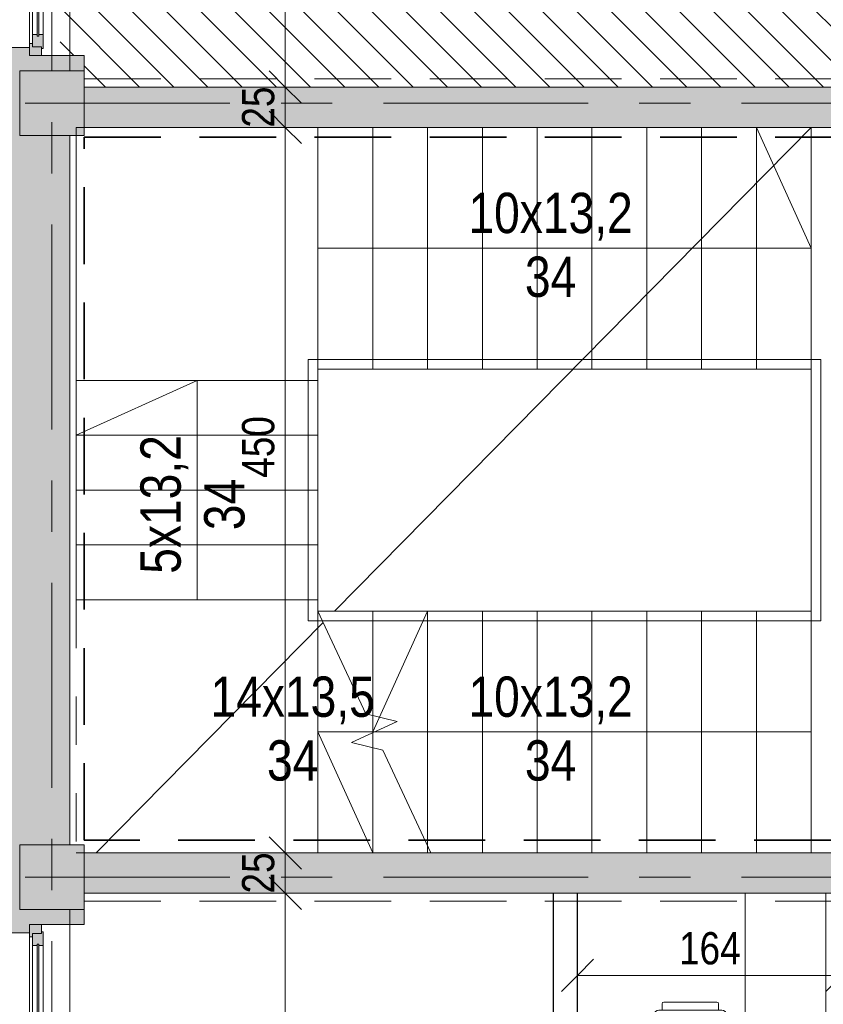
# Model space of a CAD drawing. Header units: centimetres. Extents: x -1737 to 22393, y -8842 to 3838.
# Tile 71 of 174: x -1233 to -734, y 1289 to 1900. Entities that reach past the tile are written whole.
import ezdxf

# ---------------------------------------------------------------- set-up
doc = ezdxf.new("R2010")
doc.units = ezdxf.units.CM
for name, pattern in [('Dash', [60, 30, -30]), ('Hidden', [71.4375, 47.625, -23.8125]), ('Oś', [222.25, 127, -31.75, 31.75, -31.75]), ('Ukryte', [71.438, 47.625, -23.813])]:
    doc.linetypes.add(name, pattern=pattern)
for name, color, linetype, lineweight in [('A-ANNO-DIMS', 211, 'Continuous', 13), ('A-ANNO-DIMS-100', 211, 'Continuous', 13), ('A-AREA', 32, 'Continuous', 13), ('A-DETL', 90, 'Continuous', 9), ('A-DETL-GENF', 92, 'Continuous', 9), ('A-DETL-HDLN', 90, 'Ukryte', 9), ('A-DETL-THIN', 151, 'Continuous', 9), ('A-FLOR', 192, 'Continuous', 13), ('A-GLAZ', 151, 'Continuous', 13), ('A-GLAZ-IDEN', 152, 'Continuous', 13), ('A-WALL', 113, 'Continuous', 13), ('A-WALL-PATT', 111, 'Continuous', 13), ('G-ANNO-TEXT', 231, 'Continuous', 13), ('I-FURN', 30, 'Continuous', 9), ('S-COLS', 52, 'Continuous', 13), ('S-GRID', 1, 'Continuous', 13), ('S-STRS', 31, 'Continuous', 13), ('S-STRS-MBND', 31, 'Continuous', 13)]:
    doc.layers.add(name, color=color, linetype=linetype, lineweight=lineweight)
doc.styles.add('Arial Narrow_2', font='ARIALN.TTF', dxfattribs={"height": 20})
doc.styles.add('Arial Narrow_3', font='ARIALN.TTF', dxfattribs={"height": 25})
doc.styles.add('Arial_11', font='arial.ttf', dxfattribs={"height": 0.2})
doc.dimstyles.new('Diagonal_1_100__0__wewnętrzne', dxfattribs={"dimscale": 30.48, "dimtxt": 20.468619, "dimasz": 0.656168, "dimexe": 0.164042, "dimexo": 0.0625, "dimgap": 0.032808, "dimtad": 1, "dimdec": 0, "dimdsep": 46, "dimtxsty": 'Arial Narrow_2', "dimblk1": 'OBLIQUE', "dimblk2": 'OBLIQUE', "dimsah": 1, "dimcen": 0.09, "dimazin": 0, "dimtfac": 1, "dimtdec": 4, "dimtix": 1, "dimtmove": 0, "dimatfit": 3, "dimfxl": 0, "dimtvp": 1, "dimtolj": 1, "dimtzin": 0, "dimarcsym": 0})
doc.dimstyles.new('Diagonal_1_100__0__wewnętrzne_2', dxfattribs={"dimscale": 30.48, "dimtxt": 20.468619, "dimasz": 0.656168, "dimexe": 0.164042, "dimexo": 0.0625, "dimgap": 0.032808, "dimtad": 1, "dimdec": 0, "dimdsep": 46, "dimtxsty": 'Arial Narrow_2', "dimblk1": 'OBLIQUE', "dimblk2": 'OBLIQUE', "dimsah": 1, "dimcen": 0.09, "dimazin": 0, "dimtfac": 1, "dimtdec": 4, "dimtix": 1, "dimtmove": 2, "dimatfit": 3, "dimfxl": 0, "dimtvp": 1, "dimtolj": 1, "dimtzin": 0, "dimarcsym": 0})

# ---------------------------------------------------------------- blocks, each defined once
blk = doc.blocks.new('M_Concrete-Square-Column - 400 x 400mm-1512407-3_piętro I __3_90 m_ - stan projektowany')
at = {"layer": 'S-COLS', "lineweight": 9}
blk.add_hatch(color=253, dxfattribs=at).paths.add_polyline_path([(20, -20), (20, 20), (-20, 20), (-20, -20), (11, -20)], flags=0)
for p, q in [((20, 20), (-20, 20)), ((-20, 20), (-20, -20)), ((20, -20), (20, 20)), ((-20, -20), (20, -20))]:
    blk.add_line(p, q, dxfattribs=at)
blk = doc.blocks.new('Okno - automatyczna etykieta - 181x181 _nietypowy podział_-2208595-3_piętro I __3_90 m_ - stan projektowany')
at = {"layer": 'A-GLAZ', "lineweight": 9}
h = blk.add_hatch(color=253, dxfattribs=at)
h.paths.add_polyline_path([(90.5, -0.77), (90.5, 1.5), (85, 1.5), (85, -4), (83, -4), (83, -6), (90.5, -6)], flags=0)
h.paths.add_polyline_path([(-83, -6), (-83, -4), (-85, -4), (-85, 1.5), (-90.5, 1.5), (-90.5, -6), (-85, -6)], flags=0)
h = blk.add_hatch(color=253, dxfattribs=at)
h.paths.add_polyline_path([(86, 1.77), (86, 2.5), (77.5, 2.5), (77.5, -0.25), (78.5, -0.25), (78.5, -1.25), (77.5, -1.25), (77.5, -4), (85, -4), (85, 1.5), (86, 1.5)], flags=0)
h.paths.add_polyline_path([(-77.5, -1.67), (-77.5, -1.25), (-78.5, -1.25), (-78.5, -0.25), (-77.5, -0.25), (-77.5, 2.5), (-86, 2.5), (-86, 1.5), (-85, 1.5), (-85, -4), (-77.5, -4)], flags=0)
blk.add_hatch(color=253, dxfattribs=at).paths.add_polyline_path([(78.5, -0.77), (78.5, -0.25), (-78.5, -0.25), (-78.5, -1.25), (78.5, -1.25)], flags=0)
for p, q in [((-90.5, 1.5), (-85, 1.5)), ((-90.5, -6), (-90.5, 1.5)), ((-86, 2.5), (-77.5, 2.5)), ((-86, 1.5), (-86, 2.5)), ((-85, 1.5), (-86, 1.5)), ((-85, -4), (-85, 1.5)), ((-85, 1.5), (-85, -4)), ((-77.5, 2.5), (-77.5, -0.25)), ((77.5, 2.5), (-77.5, 2.5)), ((77.5, 2.5), (86, 2.5)), ((77.5, -0.25), (77.5, 2.5)), ((85, 1.5), (85, -4)), ((86, 1.5), (85, 1.5)), ((85, 1.5), (90.5, 1.5)), ((85, -4), (85, 1.5)), ((86, 2.5), (86, 1.5)), ((90.5, 1.5), (90.5, -6)), ((-83, -6), (-90.5, -6)), ((-90.5, -6), (90.5, -6)), ((-77.5, -4), (-85, -4)), ((-85, -4), (-83, -4)), ((-83, -4), (-83, -6)), ((83, -6), (-83, -6)), ((-78.5, -1.25), (-78.5, -0.25)), ((-78.5, -0.25), (78.5, -0.25)), ((-78.5, -0.25), (-78.5, -1.25)), ((-77.5, -0.25), (-78.5, -0.25)), ((78.5, -1.25), (-78.5, -1.25)), ((-78.5, -1.25), (-77.5, -1.25)), ((-77.5, -1.25), (-77.5, -4)), ((77.5, -4), (-77.5, -4)), ((78.5, -0.25), (77.5, -0.25)), ((77.5, -1.25), (78.5, -1.25)), ((77.5, -4), (77.5, -1.25)), ((85, -4), (77.5, -4)), ((78.5, -0.25), (78.5, -1.25)), ((78.5, -1.25), (78.5, -0.25)), ((83, -4), (85, -4)), ((83, -6), (83, -4)), ((90.5, -6), (83, -6))]:
    blk.add_line(p, q, dxfattribs=at)
blk = doc.blocks.new('Okno - automatyczna etykieta - 181x181 _nietypowy podział_-2208597-3_piętro I __3_90 m_ - stan projektowany')
at = {"layer": 'A-GLAZ', "lineweight": 9}
h = blk.add_hatch(color=253, dxfattribs=at)
h.paths.add_polyline_path([(-90.5, -1.5), (-85, -1.5), (-85, 4), (-83, 4), (-83, 6), (-90.5, 6), (-90.5, 0.77)], flags=0)
h.paths.add_polyline_path([(83, 6), (83, 4), (85, 4), (85, -1.5), (90.5, -1.5), (90.5, 6), (85, 6)], flags=0)
h = blk.add_hatch(color=253, dxfattribs=at)
h.paths.add_polyline_path([(-86, -1.77), (-86, -2.5), (-77.5, -2.5), (-77.5, 0.25), (-78.5, 0.25), (-78.5, 1.25), (-77.5, 1.25), (-77.5, 4), (-85, 4), (-85, -1.5), (-86, -1.5)], flags=0)
h.paths.add_polyline_path([(77.5, 0.25), (77.5, -2.5), (86, -2.5), (86, -1.5), (85, -1.5), (85, 4), (77.5, 4), (77.5, 1.25), (78.5, 1.25), (78.5, 0.25)], flags=0)
blk.add_hatch(color=253, dxfattribs=at).paths.add_polyline_path([(-78.5, 1.25), (-78.5, 0.25), (78.5, 0.25), (78.5, 1.25), (-52.06, 1.25)], flags=0)
for p, q in [((-83, 6), (-90.5, 6)), ((-90.5, 6), (-90.5, -1.5)), ((-90.5, 6), (90.5, 6)), ((-77.5, 4), (-85, 4)), ((-85, 4), (-85, -1.5)), ((-85, -1.5), (-85, 4)), ((-85, 4), (-83, 4)), ((-83, 4), (-83, 6)), ((83, 6), (-83, 6)), ((78.5, 1.25), (-78.5, 1.25)), ((-78.5, 1.25), (-78.5, 0.25)), ((-78.5, 0.25), (-78.5, 1.25)), ((-78.5, 1.25), (-77.5, 1.25)), ((-78.5, 0.25), (78.5, 0.25)), ((-77.5, 0.25), (-78.5, 0.25)), ((-77.5, 1.25), (-77.5, 4)), ((77.5, 4), (-77.5, 4)), ((-77.5, -2.5), (-77.5, 0.25)), ((85, 4), (77.5, 4)), ((77.5, 4), (77.5, 1.25)), ((77.5, 1.25), (78.5, 1.25)), ((77.5, 0.25), (77.5, -2.5)), ((78.5, 0.25), (77.5, 0.25)), ((78.5, 0.25), (78.5, 1.25)), ((78.5, 1.25), (78.5, 0.25)), ((90.5, 6), (83, 6)), ((83, 6), (83, 4)), ((83, 4), (85, 4)), ((85, -1.5), (85, 4)), ((85, 4), (85, -1.5)), ((90.5, -1.5), (90.5, 6)), ((-90.5, -1.5), (-85, -1.5)), ((-85, -1.5), (-86, -1.5)), ((-86, -1.5), (-86, -2.5)), ((-86, -2.5), (-77.5, -2.5)), ((77.5, -2.5), (-77.5, -2.5)), ((77.5, -2.5), (86, -2.5)), ((86, -1.5), (85, -1.5)), ((85, -1.5), (90.5, -1.5)), ((86, -2.5), (86, -1.5))]:
    blk.add_line(p, q, dxfattribs=at)
blk = doc.blocks.new('krzesło obrotowe - krzesło obrotowe-1270918-3_piętro I __3_90 m_ - stan projektowany')
at = {"layer": 'I-FURN'}
for p, q in [((-17.5, 22.5), (-17.5, 26.5)), ((-16.5, 27.5), (16.5, 27.5)), ((17.5, 22.5), (17.5, 26.5)), ((-22.5, 19.5), (-29.5, 17.5)), ((-22.5, -19.5), (-22.5, 19.5)), ((-19.5, 22.5), (19.5, 22.5)), ((22.5, 19.5), (22.5, -19.5)), ((-33.5, -16.5), (-33.5, 16.5)), ((-29.5, 17.5), (-32.5, 17.5)), ((-29.5, -17.5), (-29.5, 17.5)), ((-3.43, 16.14), (0, 0)), ((0, 0), (14.29, 8.25)), ((0, 0), (-16.41, 1.72)), ((-6.71, -15.07), (0, 0)), ((0, 0), (12.26, -11.04)), ((-32.5, -17.5), (-29.5, -17.5)), ((-29.5, -17.5), (-22.5, -19.5)), ((19.5, -22.5), (-19.5, -22.5)), ((-17.5, -22.5), (-17.5, -26.5)), ((17.5, -22.5), (17.5, -26.5)), ((16.5, -27.5), (-16.5, -27.5))]:
    blk.add_line(p, q, dxfattribs=at)
for centre, radius, start, end in [((-16.5, 26.5), 1, 90, 180), ((16.5, 26.5), 1, 0, 90), ((-19.5, 19.5), 3, 90, 180), ((19.5, 19.5), 3, 360, 90), ((-32.5, 16.5), 1, 90, 180), ((-32.5, -16.5), 1, 180, 270), ((-19.5, -19.5), 3, 180, 270), ((19.5, -19.5), 3, 270, 0), ((-16.5, -26.5), 1, 180, 270), ((16.5, -26.5), 1, 270, 0)]:
    blk.add_arc(centre, radius, start, end, dxfattribs=at)
blk = doc.blocks.new('Lada rejestracji - Lada rejestracji-2308964-3_piętro I __3_90 m_ - stan projektowany')
at = {"layer": 'I-FURN'}
for p, q in [((1121.23, 816.64), (1111.23, 816.64)), ((1111.23, 816.64), (1111.23, 722.62)), ((1111.23, 816.64), (1111.23, 722.62)), ((1113.23, 816.64), (1111.23, 816.64)), ((1113.23, 724.62), (1113.23, 816.62)), ((1115.23, 816.62), (1113.23, 816.62)), ((1113.23, 816.62), (1113.23, 724.62)), ((1115.23, 816.62), (1113.23, 816.62)), ((1113.23, 816.62), (1113.23, 724.62)), ((1113.23, 724.62), (1113.23, 816.62)), ((1113.23, 816.62), (1115.23, 816.62)), ((1116.73, 816.62), (1115.23, 816.62)), ((1171.23, 816.62), (1115.23, 816.62)), ((1115.23, 816.62), (1115.23, 726.62)), ((1115.23, 726.62), (1115.23, 816.62)), ((1115.23, 816.62), (1116.73, 816.62)), ((1115.23, 726.62), (1115.23, 816.62)), ((1115.23, 816.62), (1115.23, 726.62)), ((1121.23, 816.62), (1116.73, 816.62)), ((1116.73, 816.62), (1121.23, 816.62)), ((1121.23, 816.62), (1116.73, 816.62)), ((1116.73, 816.62), (1121.23, 816.62)), ((1116.73, 814.62), (1116.73, 816.62)), ((1116.73, 814.62), (1116.73, 816.62)), ((1121.23, 814.62), (1116.73, 814.62)), ((1116.73, 814.62), (1121.23, 814.62)), ((1121.23, 732.62), (1121.23, 816.64)), ((1121.23, 814.62), (1121.23, 816.62)), ((1121.23, 816.62), (1171.23, 816.62)), ((1121.23, 816.62), (1121.23, 732.62)), ((1171.23, 816.62), (1121.23, 816.62)), ((1121.23, 816.62), (1121.23, 814.62)), ((1125.23, 816.62), (1121.23, 816.62)), ((1121.23, 732.62), (1121.23, 814.62)), ((1121.23, 732.62), (1121.23, 814.62)), ((1121.23, 814.62), (1171.23, 814.62)), ((1121.23, 814.62), (1125.23, 814.62)), ((1171.23, 816.62), (1125.23, 816.62)), ((1125.23, 814.62), (1125.23, 816.62)), ((1125.23, 814.62), (1125.23, 816.62)), ((1125.23, 814.62), (1171.23, 814.62)), ((1171.23, 782.62), (1171.23, 816.62)), ((1171.23, 816.62), (1171.23, 782.62)), ((1171.23, 782.62), (1171.23, 816.62)), ((1171.23, 814.62), (1171.23, 816.62)), ((1171.23, 814.62), (1171.23, 782.62)), ((1358.33, 782.62), (1171.23, 782.62)), ((1171.23, 782.62), (1358.33, 782.62)), ((1358.33, 782.62), (1171.23, 782.62)), ((1171.23, 782.62), (1358.33, 782.62)), ((1358.33, 732.62), (1358.33, 782.62)), ((1358.33, 782.62), (1358.33, 732.62)), ((1358.33, 782.62), (1358.33, 732.62)), ((1358.33, 732.62), (1121.23, 732.62)), ((1175.41, 732.62), (1121.23, 732.62)), ((1121.23, 732.62), (1175.41, 732.62)), ((1175.41, 732.62), (1121.23, 732.62)), ((1175.41, 722.62), (1175.41, 732.62)), ((1175.41, 732.62), (1358.33, 732.62)), ((1175.41, 728.12), (1175.41, 732.62)), ((1175.41, 732.62), (1358.33, 732.62)), ((1358.33, 732.62), (1175.41, 732.62)), ((1358.33, 732.62), (1175.41, 732.62)), ((1175.41, 732.62), (1175.41, 728.12)), ((1175.41, 728.12), (1175.41, 732.62)), ((1175.41, 732.62), (1358.33, 732.62)), ((1175.41, 732.62), (1358.33, 732.62)), ((1358.33, 732.62), (1175.41, 732.62)), ((1175.41, 722.62), (1175.41, 728.12)), ((1175.41, 728.12), (1358.33, 728.12)), ((1358.33, 728.12), (1175.41, 728.12)), ((1358.33, 732.62), (1358.33, 728.12)), ((1358.33, 728.12), (1358.33, 732.62)), ((1358.33, 732.62), (1358.33, 728.12)), ((1358.33, 728.12), (1358.33, 726.62)), ((1358.33, 726.62), (1358.33, 728.12)), ((1358.33, 728.12), (1358.33, 726.62)), ((1111.23, 722.62), (1358.33, 722.62)), ((1111.23, 722.62), (1175.41, 722.62)), ((1175.41, 724.62), (1113.23, 724.62)), ((1113.23, 724.62), (1175.41, 724.62)), ((1113.23, 724.62), (1175.41, 724.62)), ((1175.41, 724.62), (1113.23, 724.62)), ((1115.23, 726.62), (1175.41, 726.62)), ((1175.41, 726.62), (1115.23, 726.62)), ((1175.41, 726.62), (1115.23, 726.62)), ((1115.23, 726.62), (1175.41, 726.62)), ((1175.41, 726.62), (1358.33, 726.62)), ((1358.33, 726.62), (1175.41, 726.62)), ((1358.33, 726.62), (1175.41, 726.62)), ((1175.41, 726.62), (1358.33, 726.62)), ((1358.33, 724.62), (1175.41, 724.62)), ((1175.41, 724.62), (1358.33, 724.62)), ((1175.41, 724.62), (1358.33, 724.62)), ((1358.33, 724.62), (1175.41, 724.62)), ((1358.33, 722.62), (1175.41, 722.62)), ((1358.33, 722.62), (1175.41, 722.62)), ((1175.41, 722.62), (1358.33, 722.62)), ((1358.33, 726.62), (1358.33, 724.62)), ((1358.33, 724.62), (1358.33, 726.62)), ((1358.33, 726.62), (1358.33, 724.62))]:
    blk.add_line(p, q, dxfattribs=at)
blk = doc.blocks.new('DIMBLOCK166-3_piętro I __3_90 m_ - stan projektowany')
at = {"layer": 'A-ANNO-DIMS-100', "transparency": 16777216}
for p, q in [((-1067.89, 1358.33), (-1077.89, 1368.33)), ((-1072.89, 1358.33), (-1062.89, 1358.33)), ((-1067.89, 1358.33), (-1072.89, 1358.33)), ((-1067.89, 419.33), (-1067.89, 1358.33)), ((-1067.89, 1358.33), (-1057.89, 1348.33)), ((-1067.89, 419.33), (-1077.89, 429.33)), ((-1072.89, 419.33), (-1062.89, 419.33)), ((-1067.89, 419.33), (-1072.89, 419.33)), ((-1067.89, 419.33), (-1057.89, 409.33))]:
    blk.add_line(p, q, dxfattribs=at)
at = {"layer": 'A-ANNO-DIMS-100', "color": 0, "transparency": 16777216, "insert": (-1094.74, 869.82), "char_height": 20, "width": 45.6158, "attachment_point": 1, "rotation": 90, "line_spacing_factor": 0.974696, "style": 'Arial Narrow_2'}
blk.add_mtext('939', dxfattribs=at)
blk = doc.blocks.new('_Oblique')
at = {"color": 0, "linetype": 'ByBlock', "lineweight": -2}
blk.add_line((-0.5, -0.5), (0.5, 0.5), dxfattribs=at)
blk = doc.blocks.new('DIMBLOCK167-3_piętro I __3_90 m_ - stan projektowany')
at = {"layer": 'A-ANNO-DIMS-100', "transparency": 16777216}
for p, q in [((-1067.89, 1383.33), (-1077.89, 1393.33)), ((-1072.89, 1383.33), (-1062.89, 1383.33)), ((-1067.89, 1383.33), (-1072.89, 1383.33)), ((-1067.89, 1358.33), (-1067.89, 1383.33)), ((-1067.89, 1383.33), (-1057.89, 1373.33)), ((-1067.89, 1358.33), (-1077.89, 1368.33)), ((-1072.89, 1358.33), (-1062.89, 1358.33)), ((-1067.89, 1358.33), (-1072.89, 1358.33)), ((-1067.89, 1358.33), (-1057.89, 1348.33))]:
    blk.add_line(p, q, dxfattribs=at)
at = {"layer": 'A-ANNO-DIMS-100', "color": 0, "transparency": 16777216, "insert": (-1094.74, 1358.15), "char_height": 20, "width": 30.4105, "attachment_point": 1, "rotation": 90, "line_spacing_factor": 0.974696, "style": 'Arial Narrow_2'}
blk.add_mtext('25', dxfattribs=at)
blk = doc.blocks.new('DIMBLOCK168-3_piętro I __3_90 m_ - stan projektowany')
at = {"layer": 'A-ANNO-DIMS-100', "transparency": 16777216}
for p, q in [((-1067.89, 1833.33), (-1077.89, 1843.33)), ((-1072.89, 1833.33), (-1062.89, 1833.33)), ((-1067.89, 1833.33), (-1072.89, 1833.33)), ((-1067.89, 1383.33), (-1067.89, 1833.33)), ((-1067.89, 1833.33), (-1057.89, 1823.33)), ((-1067.89, 1383.33), (-1077.89, 1393.33)), ((-1072.89, 1383.33), (-1062.89, 1383.33)), ((-1067.89, 1383.33), (-1072.89, 1383.33)), ((-1067.89, 1383.33), (-1057.89, 1373.33))]:
    blk.add_line(p, q, dxfattribs=at)
at = {"layer": 'A-ANNO-DIMS-100', "color": 0, "transparency": 16777216, "insert": (-1094.74, 1616.02), "char_height": 20, "width": 45.6158, "attachment_point": 1, "rotation": 90, "line_spacing_factor": 0.974696, "style": 'Arial Narrow_2'}
blk.add_mtext('450', dxfattribs=at)
blk = doc.blocks.new('DIMBLOCK169-3_piętro I __3_90 m_ - stan projektowany')
at = {"layer": 'A-ANNO-DIMS-100', "transparency": 16777216}
for p, q in [((-1067.89, 1858.33), (-1077.89, 1868.33)), ((-1072.89, 1858.33), (-1062.89, 1858.33)), ((-1067.89, 1858.33), (-1072.89, 1858.33)), ((-1067.89, 1833.33), (-1067.89, 1858.33)), ((-1067.89, 1858.33), (-1057.89, 1848.33)), ((-1067.89, 1833.33), (-1077.89, 1843.33)), ((-1072.89, 1833.33), (-1062.89, 1833.33)), ((-1067.89, 1833.33), (-1072.89, 1833.33)), ((-1067.89, 1833.33), (-1057.89, 1823.33))]:
    blk.add_line(p, q, dxfattribs=at)
at = {"layer": 'A-ANNO-DIMS-100', "color": 0, "transparency": 16777216, "insert": (-1094.74, 1833.15), "char_height": 20, "width": 30.4105, "attachment_point": 1, "rotation": 90, "line_spacing_factor": 0.974696, "style": 'Arial Narrow_2'}
blk.add_mtext('25', dxfattribs=at)
blk = doc.blocks.new('DIMBLOCK170-3_piętro I __3_90 m_ - stan projektowany')
at = {"layer": 'A-ANNO-DIMS-100', "transparency": 16777216}
for p, q in [((-1067.89, 2822.33), (-1077.89, 2832.33)), ((-1072.89, 2822.33), (-1062.89, 2822.33)), ((-1067.89, 2822.33), (-1072.89, 2822.33)), ((-1067.89, 1858.33), (-1067.89, 2822.33)), ((-1067.89, 2822.33), (-1057.89, 2812.33)), ((-1067.89, 1858.33), (-1077.89, 1868.33)), ((-1072.89, 1858.33), (-1062.89, 1858.33)), ((-1067.89, 1858.33), (-1072.89, 1858.33)), ((-1067.89, 1858.33), (-1057.89, 1848.33))]:
    blk.add_line(p, q, dxfattribs=at)
at = {"layer": 'A-ANNO-DIMS-100', "color": 0, "transparency": 16777216, "insert": (-1094.74, 2321.32), "char_height": 20, "width": 45.6158, "attachment_point": 1, "rotation": 90, "line_spacing_factor": 0.974696, "style": 'Arial Narrow_2'}
blk.add_mtext('964', dxfattribs=at)
blk = doc.blocks.new('DIMBLOCK267-3_piętro I __3_90 m_ - stan projektowany')
at = {"layer": 'A-ANNO-DIMS-100', "transparency": 16777216}
for p, q in [((-886.62, 1307.35), (-876.62, 1317.35)), ((-722.62, 1307.35), (-712.62, 1317.35)), ((-886.62, 1307.35), (-896.62, 1297.35)), ((-886.62, 1302.35), (-886.62, 1312.35)), ((-722.62, 1307.35), (-886.62, 1307.35)), ((-886.62, 1307.35), (-886.62, 1302.35)), ((-722.62, 1307.35), (-732.62, 1297.35)), ((-722.62, 1302.35), (-722.62, 1312.35)), ((-722.62, 1307.35), (-722.62, 1302.35))]:
    blk.add_line(p, q, dxfattribs=at)
at = {"layer": 'A-ANNO-DIMS-100', "color": 0, "transparency": 16777216, "insert": (-823.63, 1334.2), "char_height": 20, "width": 45.6158, "attachment_point": 1, "line_spacing_factor": 0.974696, "style": 'Arial Narrow_2'}
blk.add_mtext('164', dxfattribs=at)
blk = doc.blocks.new('Okno_LD_typ 100 - metka _ wys_parapetu-2491833-3_piętro I __3_90 m_ - stan projektowany')
at = {"layer": 'A-GLAZ-IDEN'}
blk.add_line((0, 1.8925), (0, -0.3919), dxfattribs=at)
blk.add_circle((0, -0.0919), 0.3, dxfattribs=at)
at = {"layer": 'A-GLAZ-IDEN', "insert": (0.4711, 0.6634), "char_height": 0.2, "width": 0.48783, "attachment_point": 3, "rotation": 90, "line_spacing_factor": 0.936439, "style": 'Arial_11', "bg_fill": 3, "box_fill_scale": 1.25, "bg_fill_color": 256, "bg_fill_true_color": 13158600, "bg_fill_transparency": 0}
blk.add_mtext('\\pt1.27,2.54,3.81,5.08,6.35,7.62,8.89,10.16,11.43,12.7,13.97,15.24,16.51,17.78,19.05,20.32,21.59,22.86,24.13,25.4,26.67,27.94,29.21,30.48,31.75,33.02,34.29,35.56,36.83,38.1,39.37,40.64;hp= ', dxfattribs=at)

msp = doc.modelspace()

# ---------------------------------------------------------------- hatches: boundary and pattern name
at = {"layer": 'A-DETL-GENF'}
h = msp.add_hatch(dxfattribs=at)
h.set_pattern_fill('FP_1', color=8, style=0, pattern_type=2)
h.set_pattern_definition([(315, (0, 0), (10.6066, 10.6066), [])])
h.paths.add_polyline_path([(-761.21, 1858.33), (-632.62, 1858.33), (-632.62, 1868.33), (-604.62, 1868.33), (-604.62, 2018.33), (-632.62, 2018.33), (-632.62, 2530.33), (-824.62, 2530.33), (-824.62, 2822.33), (-1192.62, 2822.33), (-1192.62, 2788.33), (-1207.62, 2788.33), (-1207.62, 2348.33), (-1192.62, 2348.33), (-1192.62, 2304.83), (-1188.62, 2304.83), (-1188.62, 2308.33), (-1182.62, 2308.33), (-1182.62, 2298.83), (-1207.62, 2298.83), (-1207.62, 2117.83), (-1201.62, 2117.83), (-1201.62, 2058.83), (-1207.62, 2058.83), (-1207.62, 1877.83), (-1192.62, 1877.83), (-1192.62, 1858.33), (-763.95, 1858.33)], flags=0)
at = {"layer": 'A-WALL-PATT'}
h = msp.add_hatch(color=9, dxfattribs=at)
h.paths.add_polyline_path([(-1239.62, 1833.33), (-1232.62, 1833.33), (-1232.62, 1868.33), (-1201.62, 1868.33), (-1201.62, 1877.83), (-1226.62, 1877.83), (-1226.62, 1882.83), (-1239.62, 1882.83), (-1239.62, 1877.83)], flags=0)
h.paths.add_polyline_path([(-1239.62, 2053.83), (-1226.62, 2053.83), (-1226.62, 2058.83), (-1201.62, 2058.83), (-1201.62, 2117.83), (-1226.62, 2117.83), (-1226.62, 2122.83), (-1239.62, 2122.83), (-1239.62, 2058.83)], flags=0)
h.paths.add_polyline_path([(-1229.79, 2293.83), (-1226.62, 2293.83), (-1226.62, 2298.83), (-1201.62, 2298.83), (-1201.62, 2308.33), (-1232.62, 2308.33), (-1232.62, 2338.33), (-1239.62, 2338.33), (-1239.62, 2293.83), (-1232.62, 2293.83)], flags=0)
for points in [[(-1192.62, 1868.33), (-1192.62, 1877.83), (-1201.62, 1877.83), (-1201.62, 1868.33), (-1197.62, 1868.33)], [(-1232.62, 1383.33), (-1232.62, 1388.33), (-1201.62, 1388.33), (-1201.62, 1828.33), (-1232.62, 1828.33), (-1232.62, 1833.33), (-1239.62, 1833.33), (-1239.62, 1383.33)], [(-1197.62, 1338.83), (-1192.62, 1338.83), (-1192.62, 1348.33), (-1201.62, 1348.33), (-1201.62, 1338.83)]]:
    msp.add_hatch(color=9, dxfattribs=at).paths.add_polyline_path(points, flags=0)
h = msp.add_hatch(color=9, dxfattribs=at)
h.paths.add_polyline_path([(-1192.62, 1833.33), (-632.62, 1833.33), (-632.62, 1858.33), (-1192.62, 1858.33), (-1192.62, 1833.54)], flags=0)
h.paths.add_polyline_path([(-592.62, 1833.33), (-572.62, 1833.33), (-572.62, 1858.33), (-592.62, 1858.33), (-592.62, 1834.85)], flags=0)
h = msp.add_hatch(color=9, dxfattribs=at)
h.paths.add_polyline_path([(-1201.62, 381.33), (-1201.62, 388.33), (-1232.62, 388.33), (-1232.62, 428.33), (-1201.62, 428.33), (-1201.62, 437.83), (-1226.62, 437.83), (-1226.62, 442.83), (-1239.62, 442.83), (-1239.62, 381.33), (-1232.62, 381.33)], flags=0)
h.paths.add_polyline_path([(-1226.62, 613.83), (-1226.62, 618.83), (-1201.62, 618.83), (-1201.62, 677.83), (-1226.62, 677.83), (-1226.62, 682.83), (-1239.62, 682.83), (-1239.62, 613.83)], flags=0)
h.paths.add_polyline_path([(-1239.62, 853.83), (-1226.62, 853.83), (-1226.62, 858.83), (-1201.62, 858.83), (-1201.62, 868.33), (-1232.62, 868.33), (-1232.62, 908.33), (-1201.62, 908.33), (-1201.62, 917.83), (-1226.62, 917.83), (-1226.62, 922.83), (-1239.62, 922.83), (-1239.62, 858.83)], flags=0)
h.paths.add_polyline_path([(-1239.62, 1093.83), (-1226.62, 1093.83), (-1226.62, 1098.83), (-1201.62, 1098.83), (-1201.62, 1157.83), (-1226.62, 1157.83), (-1226.62, 1162.83), (-1239.62, 1162.83), (-1239.62, 1098.83)], flags=0)
h.paths.add_polyline_path([(-1229.43, 1333.83), (-1226.62, 1333.83), (-1226.62, 1338.83), (-1201.62, 1338.83), (-1201.62, 1348.33), (-1232.62, 1348.33), (-1232.62, 1383.33), (-1239.62, 1383.33), (-1239.62, 1333.83)], flags=0)
h = msp.add_hatch(color=9, dxfattribs=at)
h.paths.add_polyline_path([(-753.54, 1358.33), (-632.62, 1358.33), (-632.62, 1383.33), (-1192.62, 1383.33), (-1192.62, 1358.33), (-769.91, 1358.33)], flags=0)
h.paths.add_polyline_path([(-592.62, 1358.33), (-572.62, 1358.33), (-572.62, 1383.33), (-592.62, 1383.33), (-592.62, 1365.15)], flags=0)

# ---------------------------------------------------------------- linework, layer by layer
at = {"layer": 'A-AREA', "lineweight": 9}
for p, q in [((-1037.41, 1533.33), (-741.62, 1833.33)), ((-1185.3, 1383.33), (-1044.34, 1526.29))]:
    msp.add_line(p, q, dxfattribs=at)
at = {"layer": 'A-DETL', "linetype": 'Hidden', "lineweight": 35}
for p, q in [((-1192.62, 1827.33), (-586.62, 1827.33)), ((-1192.62, 1391.33), (-1192.62, 1827.33)), ((-586.62, 1391.33), (-1192.62, 1391.33))]:
    msp.add_line(p, q, dxfattribs=at)
at = {"layer": 'A-DETL-HDLN'}
for p, q in [((-1192.62, 1863.33), (1167.38, 1863.33)), ((-1192.62, 1863.33), (1167.38, 1863.33)), ((-1192.62, 1833.33), (1167.38, 1833.33)), ((-1192.62, 1833.33), (1167.38, 1833.33)), ((-1192.62, 1383.33), (1167.38, 1383.33)), ((-1192.62, 1383.33), (1167.38, 1383.33)), ((-1192.62, 1353.33), (1167.38, 1353.33)), ((-1192.62, 1353.33), (1167.38, 1353.33))]:
    msp.add_line(p, q, dxfattribs=at)
at = {"layer": 'A-DETL-THIN'}
for p, q in [((-741.62, 1758.33), (-775.62, 1833.33)), ((-1047.62, 1758.33), (-741.62, 1758.33)), ((-1053.62, 1689.33), (-735.62, 1689.33)), ((-1053.62, 1527.33), (-1053.62, 1689.33)), ((-735.62, 1689.33), (-735.62, 1527.33)), ((-741.62, 1683.33), (-741.62, 1533.33)), ((-1122.62, 1676.33), (-1197.62, 1642.33)), ((-1122.62, 1540.33), (-1122.62, 1676.33)), ((-1047.62, 1383.33), (-1047.62, 1533.33)), ((-1013.62, 1458.33), (-979.62, 1533.33)), ((-1013.62, 1383.33), (-1013.62, 1533.33)), ((-735.62, 1527.33), (-1053.62, 1527.33)), ((-741.62, 1458.33), (-1047.62, 1458.33)), ((-1047.62, 1458.33), (-1013.62, 1383.33))]:
    msp.add_line(p, q, dxfattribs=at)
at = {"layer": 'A-FLOR', "lineweight": 9}
msp.add_line((-741.62, 1833.33), (-741.62, 1533.33), dxfattribs=at)
at = {"layer": 'A-WALL', "lineweight": 9}
for p, q in [((-1201.62, 2308.33), (-1201.62, 1868.33)), ((-1226.62, 1882.83), (-1239.62, 1882.83)), ((-1192.62, 1877.83), (-1219.12, 1877.83)), ((-1192.62, 1868.33), (-1192.62, 1877.83)), ((-632.62, 1858.33), (-1192.62, 1858.33)), ((-1192.62, 1833.33), (-632.62, 1833.33)), ((-1201.62, 1388.33), (-1201.62, 1828.33)), ((-632.62, 1383.33), (-1192.62, 1383.33)), ((-1192.62, 1358.33), (-901.62, 1358.33)), ((-886.62, 1358.33), (-632.62, 1358.33)), ((-1201.62, 1348.33), (-1201.62, 1338.83)), ((-1192.62, 1338.83), (-1192.62, 1348.33)), ((-1219.12, 1338.83), (-1192.62, 1338.83)), ((-1201.62, 1338.83), (-1201.62, 908.33)), ((-1239.62, 1333.83), (-1226.62, 1333.83))]:
    msp.add_line(p, q, dxfattribs=at)
at = {"layer": 'A-WALL'}
msp.add_line((-901.62, 1358.33), (-886.62, 1358.33), dxfattribs=at)
at = {"layer": 'A-WALL', "color": 250, "lineweight": 25}
for p, q in [((-901.62, 1358.33), (-901.62, 1108.33)), ((-886.62, 1108.33), (-886.62, 1358.33))]:
    msp.add_line(p, q, dxfattribs=at)
at = {"layer": 'S-GRID', "linetype": 'Oś'}
for p, q in [((-1212.62, 2884.27), (-1212.62, 27.13)), ((1342.46, 1848.33), (-1368.76, 1848.33)), ((1342.46, 1368.33), (-1368.76, 1368.33))]:
    msp.add_line(p, q, dxfattribs=at)
at = {"layer": 'S-STRS', "lineweight": 9}
for p, q in [((-1047.62, 1833.33), (-1047.62, 1683.33)), ((-1047.62, 1833.33), (-1047.62, 1683.33)), ((-1013.62, 1833.33), (-1013.62, 1683.33)), ((-1013.62, 1833.33), (-1013.62, 1683.33)), ((-979.62, 1833.33), (-979.62, 1683.33)), ((-979.62, 1833.33), (-979.62, 1683.33)), ((-945.62, 1833.33), (-945.62, 1683.33)), ((-945.62, 1833.33), (-945.62, 1683.33)), ((-911.62, 1833.33), (-911.62, 1683.33)), ((-911.62, 1833.33), (-911.62, 1683.33)), ((-877.62, 1833.33), (-877.62, 1683.33)), ((-877.62, 1833.33), (-877.62, 1683.33)), ((-843.62, 1833.33), (-843.62, 1683.33)), ((-843.62, 1833.33), (-843.62, 1683.33)), ((-809.62, 1833.33), (-809.62, 1683.33)), ((-809.62, 1833.33), (-809.62, 1683.33)), ((-775.62, 1833.33), (-775.62, 1683.33)), ((-775.62, 1833.33), (-775.62, 1683.33)), ((-741.62, 1833.33), (-741.62, 1683.33)), ((-1197.62, 1828.33), (-1197.62, 1676.33)), ((-1047.62, 1676.33), (-1047.62, 1683.33)), ((-1047.62, 1683.33), (-1013.62, 1683.33)), ((-1013.62, 1683.33), (-979.62, 1683.33)), ((-979.62, 1683.33), (-945.62, 1683.33)), ((-945.62, 1683.33), (-911.62, 1683.33)), ((-911.62, 1683.33), (-877.62, 1683.33)), ((-877.62, 1683.33), (-843.62, 1683.33)), ((-843.62, 1683.33), (-809.62, 1683.33)), ((-809.62, 1683.33), (-775.62, 1683.33)), ((-775.62, 1683.33), (-741.62, 1683.33)), ((-1197.62, 1676.33), (-1047.62, 1676.33)), ((-1197.62, 1642.33), (-1197.62, 1676.33)), ((-1197.62, 1676.33), (-1047.62, 1676.33)), ((-1047.62, 1642.33), (-1047.62, 1676.33)), ((-1197.62, 1608.33), (-1197.62, 1642.33)), ((-1197.62, 1642.33), (-1047.62, 1642.33)), ((-1197.62, 1642.33), (-1047.62, 1642.33)), ((-1047.62, 1608.33), (-1047.62, 1642.33)), ((-1197.62, 1574.33), (-1197.62, 1608.33)), ((-1197.62, 1608.33), (-1047.62, 1608.33)), ((-1197.62, 1608.33), (-1047.62, 1608.33)), ((-1047.62, 1574.33), (-1047.62, 1608.33)), ((-1197.62, 1540.33), (-1197.62, 1574.33)), ((-1197.62, 1574.33), (-1047.62, 1574.33)), ((-1197.62, 1574.33), (-1047.62, 1574.33)), ((-1047.62, 1540.33), (-1047.62, 1574.33)), ((-1197.62, 1540.33), (-1047.62, 1540.33)), ((-1197.62, 1540.33), (-1047.62, 1540.33)), ((-1013.62, 1533.33), (-1047.62, 1533.33)), ((-979.62, 1533.33), (-1013.62, 1533.33)), ((-1013.62, 1468.61), (-1013.62, 1533.33)), ((-1013.62, 1468.61), (-1013.62, 1533.33)), ((-945.62, 1533.33), (-979.62, 1533.33)), ((-979.62, 1387.5), (-979.62, 1533.33)), ((-979.62, 1387.5), (-979.62, 1533.33)), ((-911.62, 1533.33), (-945.62, 1533.33)), ((-945.62, 1383.33), (-945.62, 1533.33)), ((-945.62, 1383.33), (-945.62, 1533.33)), ((-877.62, 1533.33), (-911.62, 1533.33)), ((-911.62, 1383.33), (-911.62, 1533.33)), ((-911.62, 1383.33), (-911.62, 1533.33)), ((-843.62, 1533.33), (-877.62, 1533.33)), ((-877.62, 1383.33), (-877.62, 1533.33)), ((-877.62, 1383.33), (-877.62, 1533.33)), ((-809.62, 1533.33), (-843.62, 1533.33)), ((-843.62, 1383.33), (-843.62, 1533.33)), ((-843.62, 1383.33), (-843.62, 1533.33)), ((-775.62, 1533.33), (-809.62, 1533.33)), ((-809.62, 1383.33), (-809.62, 1533.33)), ((-809.62, 1383.33), (-809.62, 1533.33)), ((-741.62, 1533.33), (-775.62, 1533.33)), ((-775.62, 1383.33), (-775.62, 1533.33)), ((-775.62, 1383.33), (-775.62, 1533.33)), ((-741.62, 1383.33), (-741.62, 1533.33)), ((-741.62, 1383.33), (-741.62, 1533.33)), ((-1013.62, 1448.52), (-1013.62, 1457.87)), ((-1013.62, 1448.52), (-1013.62, 1457.87))]:
    msp.add_line(p, q, dxfattribs=at)
at = {"layer": 'S-STRS-MBND', "linetype": 'Dash', "lineweight": 9}
for p, q in [((-1197.62, 1833.33), (-1197.62, 1676.33)), ((-1047.62, 1833.33), (-1197.62, 1833.33)), ((-1047.62, 1833.33), (-1047.62, 1683.33)), ((-1047.62, 1833.33), (-741.62, 1833.33)), ((-1047.62, 1833.33), (-1047.62, 1683.33)), ((-1013.62, 1833.33), (-1013.62, 1683.33)), ((-1013.62, 1833.33), (-1013.62, 1683.33)), ((-979.62, 1833.33), (-979.62, 1683.33)), ((-979.62, 1833.33), (-979.62, 1683.33)), ((-945.62, 1833.33), (-945.62, 1683.33)), ((-945.62, 1833.33), (-945.62, 1683.33)), ((-911.62, 1833.33), (-911.62, 1683.33)), ((-911.62, 1833.33), (-911.62, 1683.33)), ((-877.62, 1833.33), (-877.62, 1683.33)), ((-877.62, 1833.33), (-877.62, 1683.33)), ((-843.62, 1833.33), (-843.62, 1683.33)), ((-843.62, 1833.33), (-843.62, 1683.33)), ((-809.62, 1833.33), (-809.62, 1683.33)), ((-809.62, 1833.33), (-809.62, 1683.33)), ((-775.62, 1833.33), (-775.62, 1683.33)), ((-775.62, 1833.33), (-775.62, 1683.33)), ((-741.62, 1833.33), (-741.62, 1683.33)), ((-1047.62, 1676.33), (-1047.62, 1683.33)), ((-1047.62, 1683.33), (-741.62, 1683.33)), ((-1197.62, 1676.33), (-1047.62, 1676.33)), ((-1197.62, 1540.33), (-1197.62, 1676.33)), ((-1197.62, 1676.33), (-1047.62, 1676.33)), ((-1047.62, 1540.33), (-1047.62, 1676.33)), ((-1197.62, 1642.33), (-1047.62, 1642.33)), ((-1197.62, 1642.33), (-1047.62, 1642.33)), ((-1197.62, 1608.33), (-1047.62, 1608.33)), ((-1197.62, 1608.33), (-1047.62, 1608.33)), ((-1197.62, 1574.33), (-1047.62, 1574.33)), ((-1197.62, 1574.33), (-1047.62, 1574.33)), ((-1197.62, 1540.33), (-1197.62, 1383.33)), ((-1197.62, 1540.33), (-1047.62, 1540.33)), ((-1197.62, 1540.33), (-1047.62, 1540.33)), ((-1047.62, 1533.33), (-1047.62, 1540.33)), ((-1047.62, 1383.33), (-1047.62, 1533.33)), ((-1047.62, 1383.33), (-1047.62, 1533.33)), ((-1013.62, 1457.87), (-1013.62, 1468.61)), ((-1013.62, 1457.87), (-1013.62, 1468.61)), ((-1013.62, 1383.33), (-1013.62, 1448.52)), ((-1013.62, 1383.33), (-1013.62, 1448.52)), ((-979.62, 1383.33), (-979.62, 1387.5)), ((-979.62, 1383.33), (-979.62, 1387.5)), ((-1197.62, 1383.33), (-1047.62, 1383.33)), ((-1016.71, 1383.33), (-1047.62, 1383.33))]:
    msp.add_line(p, q, dxfattribs=at)
at = {"layer": 'S-STRS-MBND', "lineweight": 9}
for p, q in [((-1047.62, 1533.33), (-1017.93, 1469.65)), ((-1017.93, 1469.65), (-998.49, 1464.93)), ((-998.49, 1464.93), (-1026.81, 1451.72)), ((-1026.81, 1451.72), (-1007.37, 1447)), ((-1007.37, 1447), (-977.68, 1383.33))]:
    msp.add_line(p, q, dxfattribs=at)

# ---------------------------------------------------------------- block references
at = {"layer": 'A-GLAZ', "lineweight": 9}
for name, p, rotation in [('Okno - automatyczna etykieta - 181x181 _nietypowy podział_-2208597-3_piętro I __3_90 m_ - stan projektowany', (-1220.62, 1968.33), 90.00000000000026), ('Okno - automatyczna etykieta - 181x181 _nietypowy podział_-2208595-3_piętro I __3_90 m_ - stan projektowany', (-1220.62, 1248.33), 270.0000000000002)]:
    msp.add_blockref(name, p, dxfattribs=dict(at, rotation=rotation))
at = {"layer": 'I-FURN', "rotation": 90.00000000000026}
msp.add_blockref('Lada rejestracji - Lada rejestracji-2308964-3_piętro I __3_90 m_ - stan projektowany', (0, 0), dxfattribs=at)
at = {"layer": 'I-FURN'}
msp.add_blockref('krzesło obrotowe - krzesło obrotowe-1270918-3_piętro I __3_90 m_ - stan projektowany', (-816.62, 1263.33), dxfattribs=at)
at = {"layer": 'S-COLS', "lineweight": 9}
for p in [(-1212.62, 1848.33), (-1212.62, 1368.33)]:
    msp.add_blockref('M_Concrete-Square-Column - 400 x 400mm-1512407-3_piętro I __3_90 m_ - stan projektowany', p, dxfattribs=at)

# ---------------------------------------------------------------- texts
at = {"layer": 'G-ANNO-TEXT', "color": 7, "char_height": 25, "width": 103.525, "attachment_point": 2, "line_spacing_factor": 0.949189, "style": 'Arial Narrow_3'}
for s, insert in [('\\pt127,254,381,508,635,762,889,1016,1143,1270,1397,1524,1651,1778,1905,2032,2159,2286,2413,2540,2667,2794,2921,3048,3175,3302,3429,3556,3683,3810,3937,4064;10x13,2\\P34', (-903.31, 1792.74)), ('\\pt127,254,381,508,635,762,889,1016,1143,1270,1397,1524,1651,1778,1905,2032,2159,2286,2413,2540,2667,2794,2921,3048,3175,3302,3429,3556,3683,3810,3937,4064;14x13,5\\P34', (-1063.31, 1492.74)), ('\\pt127,254,381,508,635,762,889,1016,1143,1270,1397,1524,1651,1778,1905,2032,2159,2286,2413,2540,2667,2794,2921,3048,3175,3302,3429,3556,3683,3810,3937,4064;10x13,2\\P34', (-903.31, 1492.74))]:
    msp.add_mtext(s, dxfattribs=dict(at, insert=insert))
at = {"layer": 'G-ANNO-TEXT', "color": 7, "insert": (-1157.77, 1599.43), "char_height": 25, "width": 87.567, "attachment_point": 2, "rotation": 90, "line_spacing_factor": 0.949189, "style": 'Arial Narrow_3'}
msp.add_mtext('\\pt127,254,381,508,635,762,889,1016,1143,1270,1397,1524,1651,1778,1905,2032,2159,2286,2413,2540,2667,2794,2921,3048,3175,3302,3429,3556,3683,3810,3937,4064;5x13,2\\P34', dxfattribs=at)

# ---------------------------------------------------------------- dimensions: what is measured, and where the dimension line sits
at = {"layer": 'A-ANNO-DIMS'}
for base, p1, p2, override, picture, middle in [((-1067.89, 2822.33), (-1072.89, 1858.33), (-1072.89, 2822.33), {"dimpost": '<>', "dimfxl": 964}, 'DIMBLOCK170-3_piętro I __3_90 m_ - stan projektowany', (-1079.1, 2340.33)), ((-1067.89, 1858.33), (-1072.89, 1833.33), (-1072.89, 1858.33), {"dimpost": '<>', "dimfxl": 25}, 'DIMBLOCK169-3_piętro I __3_90 m_ - stan projektowany', (-1079.1, 1845.83)), ((-1067.89, 1383.33), (-1072.89, 1358.33), (-1072.89, 1383.33), {"dimpost": '<>', "dimfxl": 25}, 'DIMBLOCK167-3_piętro I __3_90 m_ - stan projektowany', (-1079.1, 1370.83)), ((-1067.89, 1358.33), (-1072.89, 419.33), (-1072.89, 1358.33), {"dimpost": '<>', "dimfxl": 939}, 'DIMBLOCK166-3_piętro I __3_90 m_ - stan projektowany', (-1079.1, 888.83))]:
    dim = msp.add_linear_dim(base=base, p1=p1, p2=p2, angle=90, dimstyle='Diagonal_1_100__0__wewnętrzne', override=override, dxfattribs=at)
    dim.commit()
    dim.dimension.update_dxf_attribs({"geometry": picture, "text_midpoint": middle})
dim = msp.add_linear_dim(base=(-1067.89, 1833.33), p1=(-1072.89, 1383.33), p2=(-1072.89, 1833.33), angle=90, dimstyle='Diagonal_1_100__0__wewnętrzne_2', override={"dimpost": '<>', "dimfxl": 450}, dxfattribs=at)
dim.commit()
dim.dimension.update_dxf_attribs({"geometry": 'DIMBLOCK168-3_piętro I __3_90 m_ - stan projektowany', "text_midpoint": (-1081.4, 1638.82), "dimtype": 160, "text_rotation": 90})
dim = msp.add_linear_dim(base=(-886.62, 1307.35), p1=(-722.62, 1302.35), p2=(-886.62, 1302.35), dimstyle='Diagonal_1_100__0__wewnętrzne', override={"dimpost": '<>', "dimfxl": 164}, dxfattribs=at)
dim.commit()
dim.dimension.update_dxf_attribs({"geometry": 'DIMBLOCK267-3_piętro I __3_90 m_ - stan projektowany', "text_midpoint": (-804.62, 1318.56)})

# ---------------------------------------------------------------- next in the draw order: block references
at = {"layer": 'A-GLAZ-IDEN', "xscale": 99.99999999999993, "yscale": 99.99999999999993, "zscale": 99.99999999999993, "rotation": 270.0000000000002}
msp.add_blockref('Okno_LD_typ 100 - metka _ wys_parapetu-2491833-3_piętro I __3_90 m_ - stan projektowany', (-1391.6, 1968.33), dxfattribs=at)

doc.saveas('drawing.dxf')
